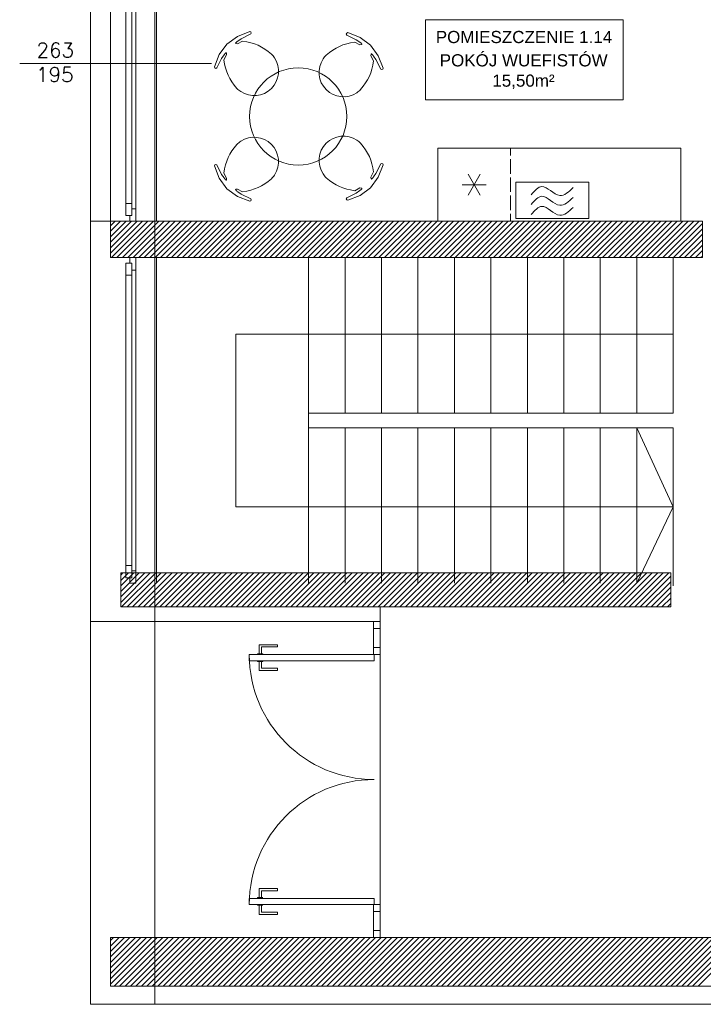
# Model space of a CAD drawing. Header units: millimetres. Extents: x -20020 to 55682, y 3351 to 17623.
# Tile 12 of 49: x -5563 to -5001, y 11095 to 11905. Entities that reach past the tile are written whole.
import ezdxf

# ---------------------------------------------------------------- set-up
doc = ezdxf.new("R2010")
doc.units = ezdxf.units.MM
doc.linetypes.add('ACAD_ISO03W100', pattern=[30, 12, -18])
doc.layers.get('0').update_dxf_attribs({"color": 252, "lineweight": 9})
for name, color, linetype, lineweight in [('ARANŻACJA', 252, 'Continuous', 9), ('ETYKIETY POMIESZCZEŃ', 252, 'Continuous', 9), ('OKNA', 252, 'Continuous', 9), ('OPISY', 252, 'Continuous', 9), ('RZUT DACHU', 252, 'Continuous', 9), ('srednia', 252, 'Continuous', 9), ('ŚCIANY KONSTRUKCYJNE', 252, 'Continuous', 9), ('ŚCIANY WYPEŁNIENIE', 252, 'Continuous', 9)]:
    doc.layers.add(name, color=color, linetype=linetype, lineweight=lineweight)
doc.styles.add('MED_ARIAL_Tabela', font='arial.ttf')
doc.styles.get("Standard").update_dxf_attribs({"font": 'romans.shx', "width": 0.7})

# ---------------------------------------------------------------- blocks, each defined once
blk = doc.blocks.new('krzeslo')
at = {"layer": 'ARANŻACJA'}
for p, q in [((-20.05, -20.05), (-19.67, -23.54)), ((-19.67, -23.54), (-19.12, -26.82)), ((19.67, -23.54), (19.12, -26.82)), ((20.05, -20.05), (19.67, -23.54)), ((-19.12, -26.82), (-18.37, -29.91)), ((-18.37, -29.91), (-17.4, -32.87)), ((18.37, -29.91), (17.4, -32.87)), ((19.12, -26.82), (18.37, -29.91)), ((-17.4, -32.87), (-16.19, -35.74)), ((-16.19, -35.74), (-14.71, -38.58)), ((-14.71, -38.58), (-12.95, -41.42)), ((14.71, -38.58), (12.95, -41.42)), ((16.19, -35.74), (14.71, -38.58)), ((17.4, -32.87), (16.19, -35.74)), ((-20.92, -44.85), (-20.57, -44.02)), ((-20.61, -45.65), (-20.92, -44.85)), ((-10.61, -50), (-20.61, -45.65)), ((-20.57, -44.02), (-19.82, -43.69)), ((-19.82, -43.69), (-11.42, -46.49)), ((-12.95, -41.42), (-10.88, -44.32)), ((-11.42, -46.49), (-8.02, -47.1)), ((-6.34, -45.69), (-10.88, -44.32)), ((-8.02, -47.1), (-7.51, -47.17)), ((-7.51, -47.17), (-7.02, -47.22)), ((-7.02, -47.22), (-6.67, -47.26)), ((-6.67, -47.26), (-6.42, -47.28)), ((-6.42, -47.28), (-6.25, -47.3)), ((-5.47, -46.85), (-6.34, -45.69)), ((-6.25, -47.3), (-6.14, -47.3)), ((-6.14, -47.3), (-6.06, -47.3)), ((-6.06, -47.3), (-5.99, -47.31)), ((-5.99, -47.31), (-5.93, -47.31)), ((-5.93, -47.31), (-5.88, -47.3)), ((-5.88, -47.3), (-5.84, -47.3)), ((-5.84, -47.3), (-5.8, -47.3)), ((-5.8, -47.3), (-5.76, -47.29)), ((-5.76, -47.29), (-5.72, -47.29)), ((-5.72, -47.29), (-5.69, -47.28)), ((-5.69, -47.28), (-5.66, -47.27)), ((-5.66, -47.27), (-5.63, -47.25)), ((-5.63, -47.25), (-5.6, -47.22)), ((-5.6, -47.22), (-5.57, -47.18)), ((-5.57, -47.18), (-5.55, -47.13)), ((-5.55, -47.13), (-5.52, -47.06)), ((-5.52, -47.06), (-5.49, -46.97)), ((-5.49, -46.97), (-5.47, -46.85)), ((6.34, -45.69), (5.47, -46.85)), ((5.47, -46.85), (5.49, -46.97)), ((5.49, -46.97), (5.52, -47.06)), ((5.52, -47.06), (5.55, -47.13)), ((5.55, -47.13), (5.57, -47.18)), ((5.57, -47.18), (5.6, -47.22)), ((5.6, -47.22), (5.63, -47.25)), ((5.63, -47.25), (5.66, -47.27)), ((5.66, -47.27), (5.69, -47.28)), ((5.69, -47.28), (5.72, -47.29)), ((5.72, -47.29), (5.76, -47.29)), ((5.76, -47.29), (5.8, -47.3)), ((5.8, -47.3), (5.84, -47.3)), ((5.84, -47.3), (5.88, -47.3)), ((5.88, -47.3), (5.93, -47.31)), ((5.93, -47.31), (5.99, -47.31)), ((5.99, -47.31), (6.06, -47.3)), ((6.06, -47.3), (6.14, -47.3)), ((6.14, -47.3), (6.25, -47.3)), ((6.25, -47.3), (6.42, -47.28)), ((10.88, -44.32), (6.34, -45.69)), ((6.42, -47.28), (6.67, -47.26)), ((6.67, -47.26), (7.02, -47.22)), ((7.02, -47.22), (7.51, -47.17)), ((7.51, -47.17), (8.02, -47.1)), ((8.02, -47.1), (11.42, -46.49)), ((20.61, -45.65), (10.61, -50)), ((12.95, -41.42), (10.88, -44.32)), ((11.42, -46.49), (19.82, -43.69)), ((19.82, -43.69), (20.57, -44.02)), ((20.57, -44.02), (20.92, -44.85)), ((20.92, -44.85), (20.61, -45.65)), ((0, -51.73), (-10.61, -50)), ((10.61, -50), (0, -51.73))]:
    blk.add_line(p, q, dxfattribs=at)
for start, end in [(11.57111, 168.42889), (168.42889, 180), (360, 11.57111)]:
    blk.add_arc((0, -20.05), 20.05, start, end, dxfattribs=at)

msp = doc.modelspace()

# ---------------------------------------------------------------- linework, layer by layer
for p, q in [((-5272.29, 11410.05), (-5266.79, 11410.05)), ((-5272.29, 11404.28), (-5272.29, 11410.05)), ((-5266.79, 11410.05), (-5266.79, 11404.28)), ((-5266.79, 11404.28), (-5272.29, 11404.28)), ((-5366.5, 11383.48), (-5366.5, 11391)), ((-5366.5, 11391), (-5351.46, 11391)), ((-5364.62, 11383.48), (-5364.62, 11389.12)), ((-5364.62, 11389.12), (-5351.46, 11389.12)), ((-5351.46, 11389.12), (-5351.46, 11391)), ((-5272.29, 11388.62), (-5266.79, 11388.62)), ((-5272.29, 11382.85), (-5272.29, 11388.62)), ((-5266.79, 11388.62), (-5266.79, 11382.85)), ((-5374.58, 11377.84), (-5374.58, 11382.85)), ((-5374.58, 11382.85), (-5271.81, 11382.85)), ((-5271.81, 11377.84), (-5374.58, 11377.84)), ((-5367.75, 11382.85), (-5367.75, 11383.48)), ((-5367.75, 11383.48), (-5363.36, 11383.48)), ((-5367.75, 11377.83), (-5367.75, 11377.21)), ((-5367.75, 11377.21), (-5363.36, 11377.21)), ((-5366.5, 11377.21), (-5366.5, 11369.69)), ((-5364.62, 11377.21), (-5364.62, 11371.57)), ((-5363.36, 11382.85), (-5363.36, 11383.48)), ((-5363.36, 11377.83), (-5363.36, 11377.21)), ((-5266.79, 11382.85), (-5272.29, 11382.85)), ((-5271.81, 11382.85), (-5271.81, 11377.84)), ((-5366.5, 11369.69), (-5351.46, 11369.69)), ((-5364.62, 11371.57), (-5351.46, 11371.57)), ((-5351.46, 11371.57), (-5351.46, 11369.69)), ((-5366.5, 11182.88), (-5366.5, 11190.4)), ((-5366.5, 11190.4), (-5351.46, 11190.4)), ((-5351.46, 11188.52), (-5351.46, 11190.4)), ((-5271.81, 11182.25), (-5374.58, 11182.25)), ((-5374.58, 11182.25), (-5374.58, 11177.24)), ((-5367.75, 11182.26), (-5367.75, 11182.88)), ((-5367.75, 11182.88), (-5363.36, 11182.88)), ((-5364.62, 11182.88), (-5364.62, 11188.52)), ((-5364.62, 11188.52), (-5351.46, 11188.52)), ((-5271.81, 11177.24), (-5271.81, 11182.25)), ((-5374.58, 11177.24), (-5271.81, 11177.24)), ((-5367.75, 11177.24), (-5367.75, 11176.61)), ((-5367.75, 11176.61), (-5363.36, 11176.61)), ((-5366.5, 11176.61), (-5366.5, 11169.09)), ((-5364.62, 11176.61), (-5364.62, 11170.97)), ((-5272.29, 11177.24), (-5266.79, 11177.24)), ((-5272.29, 11171.47), (-5272.29, 11177.24)), ((-5266.79, 11177.24), (-5266.79, 11171.47)), ((-5366.5, 11169.09), (-5351.46, 11169.09)), ((-5364.62, 11170.97), (-5351.46, 11170.97)), ((-5351.46, 11170.97), (-5351.46, 11169.09)), ((-5266.79, 11171.47), (-5272.29, 11171.47)), ((-5272.29, 11155.81), (-5266.79, 11155.81)), ((-5272.29, 11150.05), (-5272.29, 11155.81)), ((-5266.79, 11150.05), (-5272.29, 11150.05)), ((-5266.79, 11155.81), (-5266.79, 11150.05))]:
    msp.add_line(p, q)
at = {"linetype": 'Continuous', "ltscale": 50}
for centre, start, end in [((-5271.81, 11382.85), 180, 270), ((-5271.81, 11177.24), 90, 180)]:
    msp.add_arc(centre, 102.8, start, end, dxfattribs=at)
at = {"layer": 'ARANŻACJA', "linetype": 'ACAD_ISO03W100', "ltscale": 0.5}
for p, q in [((-5159.58, 11799.55), (-5159.58, 11739.55)), ((-5159.58, 11739.55), (-5159.58, 11799.55))]:
    msp.add_line(p, q, dxfattribs=at)
at = {"layer": 'ARANŻACJA'}
for p, q in [((-5194.54, 11778.23), (-5184.63, 11760.86)), ((-5184.63, 11778.23), (-5194.54, 11760.86)), ((-5179.58, 11769.55), (-5199.58, 11769.55)), ((-5130.79, 11739.55), (-5190.79, 11739.55)), ((-5325.79, 11646.55), (-5385.79, 11646.55)), ((-5385.79, 11646.55), (-5385.79, 11504.55)), ((-5025.79, 11646.55), (-5325.79, 11646.55)), ((-5025.79, 11504.55), (-5055.79, 11569.55)), ((-5025.79, 11504.55), (-5385.79, 11504.55)), ((-5055.79, 11441.55), (-5025.79, 11504.55))]:
    msp.add_line(p, q, dxfattribs=at)
at = {"layer": 'ARANŻACJA', "ltscale": 10}
msp.add_lwpolyline([(-5219.58, 11739.55), (-5219.58, 11799.55), (-5019.58, 11799.55), (-5019.58, 11739.55)], dxfattribs=at)
msp.add_lwpolyline([(-5155.17, 11741.72), (-5095.17, 11741.72), (-5095.17, 11771.72), (-5155.17, 11771.72)], close=True, dxfattribs=at)
at = {"layer": 'ARANŻACJA'}
msp.add_circle((-5334.32, 11825.72), 40, dxfattribs=at)
for points in [[(-5142.55, 11761.32), (-5134.01, 11768.03), (-5119.23, 11760.66), (-5108.13, 11767.17)], [(-5142.55, 11753.28), (-5134.01, 11759.99), (-5119.23, 11752.62), (-5108.13, 11759.14)], [(-5142.55, 11745), (-5134.01, 11751.71), (-5119.23, 11744.34), (-5108.13, 11750.86)]]:
    msp.add_spline(points, degree=3, dxfattribs=at)
at = {"layer": 'ETYKIETY POMIESZCZEŃ'}
for p, q in [((-5229.64, 11905.13), (-5229.64, 11839.35)), ((-5067.09, 11905.13), (-5229.64, 11905.13)), ((-5067.09, 11839.35), (-5067.09, 11905.13)), ((-5229.64, 11839.35), (-5067.09, 11839.35))]:
    msp.add_line(p, q, dxfattribs=at)
at = {"layer": 'OKNA'}
for p, q in [((-5467.79, 11993.94), (-5467.79, 11746.29)), ((-5476.29, 11988.02), (-5476.29, 11750.57)), ((-5471.29, 11988.02), (-5471.29, 11750.57)), ((-5563.47, 11869.3), (-5405.67, 11869.3)), ((-5471.29, 11754.07), (-5476.29, 11754.07)), ((-5476.29, 11754.07), (-5476.29, 11744.15)), ((-5471.29, 11744.15), (-5471.29, 11754.07)), ((-5467.79, 11749.79), (-5471.29, 11749.79)), ((-5467.79, 11739.55), (-5467.79, 11749.79)), ((-5476.29, 11744.15), (-5471.29, 11744.15)), ((-5472.79, 11744.15), (-5472.79, 11739.55)), ((-5472.79, 11739.55), (-5467.79, 11739.55)), ((-5472.79, 11704.94), (-5472.79, 11709.55)), ((-5472.79, 11709.55), (-5467.79, 11709.55)), ((-5467.79, 11709.55), (-5467.79, 11699.3)), ((-5476.29, 11695.02), (-5476.29, 11704.94)), ((-5476.29, 11704.94), (-5471.29, 11704.94)), ((-5471.29, 11704.94), (-5471.29, 11695.02)), ((-5467.79, 11704.94), (-5467.79, 11441.55)), ((-5476.29, 11699.02), (-5476.29, 11456.07)), ((-5471.29, 11695.02), (-5476.29, 11695.02)), ((-5467.79, 11699.3), (-5471.29, 11699.3)), ((-5471.29, 11699.02), (-5471.29, 11456.07)), ((-5471.29, 11456.07), (-5476.29, 11456.07)), ((-5476.29, 11456.07), (-5476.29, 11446.15)), ((-5471.29, 11446.15), (-5471.29, 11456.07)), ((-5467.79, 11451.79), (-5471.29, 11451.79)), ((-5467.79, 11441.55), (-5467.79, 11451.79)), ((-5476.29, 11446.15), (-5471.29, 11446.15)), ((-5472.79, 11446.15), (-5472.79, 11441.55)), ((-5472.79, 11441.55), (-5467.79, 11441.55)), ((-5272.29, 11382.85), (-5272.29, 11410.05)), ((-5272.29, 11410.05), (-5266.79, 11410.05)), ((-5266.79, 11410.05), (-5266.79, 11382.85)), ((-5272.29, 11280.04), (-5272.29, 11280.05)), ((-5272.29, 11150.05), (-5272.29, 11175.24)), ((-5266.79, 11175.24), (-5266.79, 11150.05)), ((-5266.79, 11150.05), (-5272.29, 11150.05))]:
    msp.add_line(p, q, dxfattribs=at)
at = {"layer": 'RZUT DACHU'}
for points in [[(-4885.12, 12055.55), (-5505.29, 12055.55), (-5505.29, 12000.55), (-5505.29, 12000.55), (-5505.29, 11110.05), (-5505.29, 11095.05), (-1120.25, 11095.05)], [(-5452.29, 12055.55), (-5452.29, 12002.55), (-5452.29, 11095.05)], [(-5488.79, 11739.55), (-5505.29, 11739.55)]]:
    msp.add_lwpolyline(points, dxfattribs=at)
at = {"layer": 'srednia'}
for p, q in [((-5488.79, 11739.55), (-5488.79, 12002.55)), ((-5450.79, 11739.55), (-5450.79, 12002.55)), ((-5450.79, 11441.55), (-5450.79, 11709.55)), ((-5325.79, 11709.55), (-5325.79, 11581.55)), ((-5295.79, 11709.55), (-5295.79, 11581.55)), ((-5265.79, 11709.55), (-5265.79, 11581.55)), ((-5235.79, 11709.55), (-5235.79, 11581.55)), ((-5205.79, 11709.55), (-5205.79, 11581.55)), ((-5175.79, 11709.55), (-5175.79, 11581.55)), ((-5145.79, 11709.55), (-5145.79, 11581.55)), ((-5115.79, 11709.55), (-5115.79, 11581.55)), ((-5085.79, 11709.55), (-5085.79, 11581.55)), ((-5055.79, 11709.55), (-5055.79, 11581.55)), ((-5025.79, 11581.55), (-5025.79, 11709.55)), ((-5325.79, 11581.55), (-5295.79, 11581.55)), ((-5325.79, 11569.55), (-5325.79, 11581.55)), ((-5295.79, 11581.55), (-5265.79, 11581.55)), ((-5265.79, 11581.55), (-5235.79, 11581.55)), ((-5235.79, 11581.55), (-5205.79, 11581.55)), ((-5205.79, 11581.55), (-5175.79, 11581.55)), ((-5175.79, 11581.55), (-5145.79, 11581.55)), ((-5145.79, 11581.55), (-5115.79, 11581.55)), ((-5115.79, 11581.55), (-5085.79, 11581.55)), ((-5085.79, 11581.55), (-5055.79, 11581.55)), ((-5055.79, 11581.55), (-5025.79, 11581.55)), ((-5325.79, 11441.55), (-5325.79, 11569.55)), ((-5325.79, 11569.55), (-5295.79, 11569.55)), ((-5295.79, 11441.55), (-5295.79, 11569.55)), ((-5295.79, 11569.55), (-5265.79, 11569.55)), ((-5265.79, 11441.55), (-5265.79, 11569.55)), ((-5265.79, 11569.55), (-5235.79, 11569.55)), ((-5235.79, 11441.55), (-5235.79, 11569.55)), ((-5235.79, 11569.55), (-5205.79, 11569.55)), ((-5205.79, 11441.55), (-5205.79, 11569.55)), ((-5205.79, 11569.55), (-5175.79, 11569.55)), ((-5175.79, 11441.55), (-5175.79, 11569.55)), ((-5175.79, 11569.55), (-5145.79, 11569.55)), ((-5145.79, 11441.55), (-5145.79, 11569.55)), ((-5145.79, 11569.55), (-5115.79, 11569.55)), ((-5115.79, 11441.55), (-5115.79, 11569.55)), ((-5115.79, 11569.55), (-5085.79, 11569.55)), ((-5085.79, 11441.55), (-5085.79, 11569.55)), ((-5085.79, 11569.55), (-5055.79, 11569.55)), ((-5055.79, 11441.55), (-5055.79, 11569.55)), ((-5055.79, 11569.55), (-5025.79, 11569.55)), ((-5025.79, 11569.55), (-5025.79, 11439.55))]:
    msp.add_line(p, q, dxfattribs=at)
for points in [[(-5272.29, 11410.05), (-5505.29, 11410.05), (-5505.29, 12020.81)], [(-4863.79, 11150.05), (-5266.79, 11150.05), (-5266.79, 11422.05), (-5027.79, 11422.05), (-5027.79, 11450.05), (-5464.79, 11450.05)]]:
    msp.add_lwpolyline(points, dxfattribs=at)
at = {"layer": 'ŚCIANY KONSTRUKCYJNE'}
for p, q in [((-5001.79, 11739.55), (-5488.79, 11739.55)), ((-5488.79, 11739.55), (-5488.79, 11709.55)), ((-5001.79, 11709.55), (-5001.79, 11739.55)), ((-5001.79, 11709.55), (-5488.79, 11709.55)), ((-5480.29, 11450.05), (-5027.79, 11450.05)), ((-5480.29, 11422.05), (-5480.29, 11450.05)), ((-5027.79, 11450.05), (-5027.79, 11422.05)), ((-5027.79, 11422.05), (-5480.29, 11422.05)), ((-5488.79, 11150.05), (-4816.79, 11150.05)), ((-5488.79, 11110.05), (-5488.79, 11150.05)), ((-4816.79, 11110.05), (-5488.79, 11110.05))]:
    msp.add_line(p, q, dxfattribs=at)
at = {"layer": 'ŚCIANY WYPEŁNIENIE', "linetype": 'Continuous'}
for p, q in [((-5488.79, 11735.66), (-5484.91, 11739.55)), ((-5488.79, 11731.17), (-5480.42, 11739.55)), ((-5488.79, 11726.68), (-5475.93, 11739.55)), ((-5488.79, 11722.19), (-5471.44, 11739.55)), ((-5488.79, 11717.7), (-5466.95, 11739.55)), ((-5488.79, 11713.21), (-5462.46, 11739.55)), ((-5487.97, 11709.55), (-5457.97, 11739.55)), ((-5483.48, 11709.55), (-5453.48, 11739.55)), ((-5478.99, 11709.55), (-5448.99, 11739.55)), ((-5474.5, 11709.55), (-5444.5, 11739.55)), ((-5470.01, 11709.55), (-5440.01, 11739.55)), ((-5465.52, 11709.55), (-5435.52, 11739.55)), ((-5461.03, 11709.55), (-5431.03, 11739.55)), ((-5456.54, 11709.55), (-5426.54, 11739.55)), ((-5452.05, 11709.55), (-5422.05, 11739.55)), ((-5447.56, 11709.55), (-5417.56, 11739.55)), ((-5443.07, 11709.55), (-5413.07, 11739.55)), ((-5438.58, 11709.55), (-5408.58, 11739.55)), ((-5434.09, 11709.55), (-5404.09, 11739.55)), ((-5429.6, 11709.55), (-5399.6, 11739.55)), ((-5425.11, 11709.55), (-5395.11, 11739.55)), ((-5420.62, 11709.55), (-5390.62, 11739.55)), ((-5416.13, 11709.55), (-5386.13, 11739.55)), ((-5411.64, 11709.55), (-5381.64, 11739.55)), ((-5407.15, 11709.55), (-5377.15, 11739.55)), ((-5402.66, 11709.55), (-5372.66, 11739.55)), ((-5398.17, 11709.55), (-5368.17, 11739.55)), ((-5393.68, 11709.55), (-5363.68, 11739.55)), ((-5389.19, 11709.55), (-5359.19, 11739.55)), ((-5384.7, 11709.55), (-5354.7, 11739.55)), ((-5380.21, 11709.55), (-5350.21, 11739.55)), ((-5375.72, 11709.55), (-5345.72, 11739.55)), ((-5371.23, 11709.55), (-5341.23, 11739.55)), ((-5366.74, 11709.55), (-5336.74, 11739.55)), ((-5362.25, 11709.55), (-5332.25, 11739.55)), ((-5357.76, 11709.55), (-5327.76, 11739.55)), ((-5353.27, 11709.55), (-5323.27, 11739.55)), ((-5348.78, 11709.55), (-5318.78, 11739.55)), ((-5344.29, 11709.55), (-5314.29, 11739.55)), ((-5339.8, 11709.55), (-5309.8, 11739.55)), ((-5335.31, 11709.55), (-5305.31, 11739.55)), ((-5330.82, 11709.55), (-5300.82, 11739.55)), ((-5326.33, 11709.55), (-5296.33, 11739.55)), ((-5321.84, 11709.55), (-5291.84, 11739.55)), ((-5317.35, 11709.55), (-5287.35, 11739.55)), ((-5312.86, 11709.55), (-5282.86, 11739.55)), ((-5308.36, 11709.55), (-5278.36, 11739.55)), ((-5303.87, 11709.55), (-5273.87, 11739.55)), ((-5299.38, 11709.55), (-5269.38, 11739.55)), ((-5294.89, 11709.55), (-5264.89, 11739.55)), ((-5290.4, 11709.55), (-5260.4, 11739.55)), ((-5285.91, 11709.55), (-5255.91, 11739.55)), ((-5281.42, 11709.55), (-5251.42, 11739.55)), ((-5276.93, 11709.55), (-5246.93, 11739.55)), ((-5272.44, 11709.55), (-5242.44, 11739.55)), ((-5267.95, 11709.55), (-5237.95, 11739.55)), ((-5263.46, 11709.55), (-5233.46, 11739.55)), ((-5258.97, 11709.55), (-5228.97, 11739.55)), ((-5254.48, 11709.55), (-5224.48, 11739.55)), ((-5249.99, 11709.55), (-5219.99, 11739.55)), ((-5245.5, 11709.55), (-5215.5, 11739.55)), ((-5241.01, 11709.55), (-5211.01, 11739.55)), ((-5236.52, 11709.55), (-5206.52, 11739.55)), ((-5232.03, 11709.55), (-5202.03, 11739.55)), ((-5227.54, 11709.55), (-5197.54, 11739.55)), ((-5223.05, 11709.55), (-5193.05, 11739.55)), ((-5218.56, 11709.55), (-5188.56, 11739.55)), ((-5214.07, 11709.55), (-5184.07, 11739.55)), ((-5209.58, 11709.55), (-5179.58, 11739.55)), ((-5205.09, 11709.55), (-5175.09, 11739.55)), ((-5200.6, 11709.55), (-5170.6, 11739.55)), ((-5196.11, 11709.55), (-5166.11, 11739.55)), ((-5191.62, 11709.55), (-5161.62, 11739.55)), ((-5187.13, 11709.55), (-5157.13, 11739.55)), ((-5182.64, 11709.55), (-5152.64, 11739.55)), ((-5178.15, 11709.55), (-5148.15, 11739.55)), ((-5173.66, 11709.55), (-5143.66, 11739.55)), ((-5169.17, 11709.55), (-5139.17, 11739.55)), ((-5164.68, 11709.55), (-5134.68, 11739.55)), ((-5160.19, 11709.55), (-5130.19, 11739.55)), ((-5155.7, 11709.55), (-5125.7, 11739.55)), ((-5151.21, 11709.55), (-5121.21, 11739.55)), ((-5146.72, 11709.55), (-5116.72, 11739.55)), ((-5142.23, 11709.55), (-5112.23, 11739.55)), ((-5137.74, 11709.55), (-5107.74, 11739.55)), ((-5133.25, 11709.55), (-5103.25, 11739.55)), ((-5128.76, 11709.55), (-5098.76, 11739.55)), ((-5124.27, 11709.55), (-5094.27, 11739.55)), ((-5119.78, 11709.55), (-5089.78, 11739.55)), ((-5115.29, 11709.55), (-5085.29, 11739.55)), ((-5110.8, 11709.55), (-5080.8, 11739.55)), ((-5106.31, 11709.55), (-5076.31, 11739.55)), ((-5101.82, 11709.55), (-5071.82, 11739.55)), ((-5097.33, 11709.55), (-5067.33, 11739.55)), ((-5092.84, 11709.55), (-5062.84, 11739.55)), ((-5088.35, 11709.55), (-5058.35, 11739.55)), ((-5083.86, 11709.55), (-5053.86, 11739.55)), ((-5079.37, 11709.55), (-5049.37, 11739.55)), ((-5074.88, 11709.55), (-5044.88, 11739.55)), ((-5070.39, 11709.55), (-5040.39, 11739.55)), ((-5065.9, 11709.55), (-5035.9, 11739.55)), ((-5061.41, 11709.55), (-5031.41, 11739.55)), ((-5056.92, 11709.55), (-5026.92, 11739.55)), ((-5052.43, 11709.55), (-5022.43, 11739.55)), ((-5047.94, 11709.55), (-5017.94, 11739.55)), ((-5043.45, 11709.55), (-5013.45, 11739.55)), ((-5038.96, 11709.55), (-5008.96, 11739.55)), ((-5034.47, 11709.55), (-5004.47, 11739.55)), ((-5029.98, 11709.55), (-5001.79, 11737.73)), ((-5025.49, 11709.55), (-5001.79, 11733.24)), ((-5021, 11709.55), (-5001.79, 11728.75)), ((-5016.51, 11709.55), (-5001.79, 11724.26)), ((-5012.02, 11709.55), (-5001.79, 11719.77)), ((-5007.53, 11709.55), (-5001.79, 11715.28)), ((-5003.04, 11709.55), (-5001.79, 11710.79)), ((-5480.29, 11448.29), (-5478.54, 11450.05)), ((-5480.29, 11443.8), (-5474.05, 11450.05)), ((-5480.29, 11439.31), (-5469.56, 11450.05)), ((-5480.29, 11434.82), (-5465.07, 11450.05)), ((-5480.29, 11430.33), (-5460.58, 11450.05)), ((-5480.29, 11425.84), (-5456.09, 11450.05)), ((-5479.6, 11422.05), (-5451.6, 11450.05)), ((-5475.11, 11422.05), (-5447.11, 11450.05)), ((-5470.62, 11422.05), (-5442.62, 11450.05)), ((-5466.13, 11422.05), (-5438.13, 11450.05)), ((-5461.64, 11422.05), (-5433.64, 11450.05)), ((-5457.15, 11422.05), (-5429.15, 11450.05)), ((-5452.66, 11422.05), (-5424.66, 11450.05)), ((-5448.17, 11422.05), (-5420.17, 11450.05)), ((-5443.68, 11422.05), (-5415.68, 11450.05)), ((-5439.19, 11422.05), (-5411.19, 11450.05)), ((-5434.7, 11422.05), (-5406.7, 11450.05)), ((-5430.21, 11422.05), (-5402.21, 11450.05)), ((-5425.72, 11422.05), (-5397.72, 11450.05)), ((-5421.23, 11422.05), (-5393.23, 11450.05)), ((-5416.74, 11422.05), (-5388.74, 11450.05)), ((-5412.25, 11422.05), (-5384.25, 11450.05)), ((-5407.76, 11422.05), (-5379.76, 11450.05)), ((-5403.27, 11422.05), (-5375.27, 11450.05)), ((-5398.78, 11422.05), (-5370.78, 11450.05)), ((-5394.29, 11422.05), (-5366.29, 11450.05)), ((-5389.8, 11422.05), (-5361.8, 11450.05)), ((-5385.31, 11422.05), (-5357.31, 11450.05)), ((-5380.82, 11422.05), (-5352.82, 11450.05)), ((-5376.33, 11422.05), (-5348.33, 11450.05)), ((-5371.84, 11422.05), (-5343.84, 11450.05)), ((-5367.35, 11422.05), (-5339.35, 11450.05)), ((-5362.86, 11422.05), (-5334.86, 11450.05)), ((-5358.37, 11422.05), (-5330.37, 11450.05)), ((-5353.88, 11422.05), (-5325.88, 11450.05)), ((-5349.39, 11422.05), (-5321.39, 11450.05)), ((-5344.9, 11422.05), (-5316.9, 11450.05)), ((-5340.41, 11422.05), (-5312.41, 11450.05)), ((-5335.92, 11422.05), (-5307.92, 11450.05)), ((-5331.43, 11422.05), (-5303.43, 11450.05)), ((-5326.94, 11422.05), (-5298.94, 11450.05)), ((-5322.45, 11422.05), (-5294.45, 11450.05)), ((-5317.96, 11422.05), (-5289.96, 11450.05)), ((-5313.47, 11422.05), (-5285.47, 11450.05)), ((-5308.98, 11422.05), (-5280.98, 11450.05)), ((-5304.49, 11422.05), (-5276.49, 11450.05)), ((-5300, 11422.05), (-5272, 11450.05)), ((-5295.51, 11422.05), (-5267.51, 11450.05)), ((-5291.02, 11422.05), (-5263.02, 11450.05)), ((-5286.53, 11422.05), (-5258.53, 11450.05)), ((-5282.04, 11422.05), (-5254.04, 11450.05)), ((-5277.55, 11422.05), (-5249.55, 11450.05)), ((-5273.06, 11422.05), (-5245.06, 11450.05)), ((-5268.57, 11422.05), (-5240.57, 11450.05)), ((-5264.08, 11422.05), (-5236.08, 11450.05)), ((-5259.59, 11422.05), (-5231.59, 11450.05)), ((-5255.1, 11422.05), (-5227.1, 11450.05)), ((-5250.61, 11422.05), (-5222.61, 11450.05)), ((-5246.12, 11422.05), (-5218.12, 11450.05)), ((-5241.63, 11422.05), (-5213.63, 11450.05)), ((-5237.13, 11422.05), (-5209.13, 11450.05)), ((-5232.64, 11422.05), (-5204.64, 11450.05)), ((-5228.15, 11422.05), (-5200.15, 11450.05)), ((-5223.66, 11422.05), (-5195.66, 11450.05)), ((-5219.17, 11422.05), (-5191.17, 11450.05)), ((-5214.68, 11422.05), (-5186.68, 11450.05)), ((-5210.19, 11422.05), (-5182.19, 11450.05)), ((-5205.7, 11422.05), (-5177.7, 11450.05)), ((-5201.21, 11422.05), (-5173.21, 11450.05)), ((-5196.72, 11422.05), (-5168.72, 11450.05)), ((-5192.23, 11422.05), (-5164.23, 11450.05)), ((-5187.74, 11422.05), (-5159.74, 11450.05)), ((-5183.25, 11422.05), (-5155.25, 11450.05)), ((-5178.76, 11422.05), (-5150.76, 11450.05)), ((-5174.27, 11422.05), (-5146.27, 11450.05)), ((-5169.78, 11422.05), (-5141.78, 11450.05)), ((-5165.29, 11422.05), (-5137.29, 11450.05)), ((-5160.8, 11422.05), (-5132.8, 11450.05)), ((-5156.31, 11422.05), (-5128.31, 11450.05)), ((-5151.82, 11422.05), (-5123.82, 11450.05)), ((-5147.33, 11422.05), (-5119.33, 11450.05)), ((-5142.84, 11422.05), (-5114.84, 11450.05)), ((-5138.35, 11422.05), (-5110.35, 11450.05)), ((-5133.86, 11422.05), (-5105.86, 11450.05)), ((-5129.37, 11422.05), (-5101.37, 11450.05)), ((-5124.88, 11422.05), (-5096.88, 11450.05)), ((-5120.39, 11422.05), (-5092.39, 11450.05)), ((-5115.9, 11422.05), (-5087.9, 11450.05)), ((-5111.41, 11422.05), (-5083.41, 11450.05)), ((-5106.92, 11422.05), (-5078.92, 11450.05)), ((-5102.43, 11422.05), (-5074.43, 11450.05)), ((-5097.94, 11422.05), (-5069.94, 11450.05)), ((-5093.45, 11422.05), (-5065.45, 11450.05)), ((-5088.96, 11422.05), (-5060.96, 11450.05)), ((-5084.47, 11422.05), (-5056.47, 11450.05)), ((-5079.98, 11422.05), (-5051.98, 11450.05)), ((-5075.49, 11422.05), (-5047.49, 11450.05)), ((-5071, 11422.05), (-5043, 11450.05)), ((-5066.51, 11422.05), (-5038.51, 11450.05)), ((-5062.02, 11422.05), (-5034.02, 11450.05)), ((-5057.53, 11422.05), (-5029.53, 11450.05)), ((-5053.04, 11422.05), (-5027.79, 11447.29)), ((-5048.55, 11422.05), (-5027.79, 11442.8)), ((-5044.06, 11422.05), (-5027.79, 11438.31)), ((-5039.57, 11422.05), (-5027.79, 11433.82)), ((-5035.08, 11422.05), (-5027.79, 11429.33)), ((-5030.59, 11422.05), (-5027.79, 11424.84)), ((-5488.79, 11147.45), (-5486.2, 11150.05)), ((-5488.79, 11142.96), (-5481.71, 11150.05)), ((-5488.79, 11138.47), (-5477.22, 11150.05)), ((-5488.79, 11133.98), (-5472.73, 11150.05)), ((-5488.79, 11129.49), (-5468.24, 11150.05)), ((-5488.79, 11125), (-5463.75, 11150.05)), ((-5488.79, 11120.51), (-5459.26, 11150.05)), ((-5488.79, 11116.02), (-5454.77, 11150.05)), ((-5488.79, 11111.53), (-5450.28, 11150.05)), ((-5485.79, 11110.05), (-5445.79, 11150.05)), ((-5481.3, 11110.05), (-5441.3, 11150.05)), ((-5476.81, 11110.05), (-5436.81, 11150.05)), ((-5472.32, 11110.05), (-5432.32, 11150.05)), ((-5467.83, 11110.05), (-5427.83, 11150.05)), ((-5463.34, 11110.05), (-5423.34, 11150.05)), ((-5458.85, 11110.05), (-5418.85, 11150.05)), ((-5454.36, 11110.05), (-5414.36, 11150.05)), ((-5449.87, 11110.05), (-5409.87, 11150.05)), ((-5445.38, 11110.05), (-5405.38, 11150.05)), ((-5440.89, 11110.05), (-5400.89, 11150.05)), ((-5436.4, 11110.05), (-5396.4, 11150.05)), ((-5431.91, 11110.05), (-5391.91, 11150.05)), ((-5427.42, 11110.05), (-5387.42, 11150.05)), ((-5422.93, 11110.05), (-5382.93, 11150.05)), ((-5418.44, 11110.05), (-5378.44, 11150.05)), ((-5413.95, 11110.05), (-5373.95, 11150.05)), ((-5409.46, 11110.05), (-5369.46, 11150.05)), ((-5404.97, 11110.05), (-5364.97, 11150.05)), ((-5400.48, 11110.05), (-5360.48, 11150.05)), ((-5395.99, 11110.05), (-5355.99, 11150.05)), ((-5391.5, 11110.05), (-5351.5, 11150.05)), ((-5387.01, 11110.05), (-5347.01, 11150.05)), ((-5382.52, 11110.05), (-5342.52, 11150.05)), ((-5378.03, 11110.05), (-5338.03, 11150.05)), ((-5373.54, 11110.05), (-5333.54, 11150.05)), ((-5369.05, 11110.05), (-5329.05, 11150.05)), ((-5364.56, 11110.05), (-5324.56, 11150.05)), ((-5360.07, 11110.05), (-5320.07, 11150.05)), ((-5355.58, 11110.05), (-5315.58, 11150.05)), ((-5351.09, 11110.05), (-5311.09, 11150.05)), ((-5346.6, 11110.05), (-5306.6, 11150.05)), ((-5342.11, 11110.05), (-5302.11, 11150.05)), ((-5337.62, 11110.05), (-5297.62, 11150.05)), ((-5333.13, 11110.05), (-5293.13, 11150.05)), ((-5328.64, 11110.05), (-5288.64, 11150.05)), ((-5324.15, 11110.05), (-5284.15, 11150.05)), ((-5319.66, 11110.05), (-5279.66, 11150.05)), ((-5315.17, 11110.05), (-5275.17, 11150.05)), ((-5310.68, 11110.05), (-5270.68, 11150.05)), ((-5306.19, 11110.05), (-5266.19, 11150.05)), ((-5301.7, 11110.05), (-5261.7, 11150.05)), ((-5297.21, 11110.05), (-5257.21, 11150.05)), ((-5292.72, 11110.05), (-5252.72, 11150.05)), ((-5288.23, 11110.05), (-5248.23, 11150.05)), ((-5283.74, 11110.05), (-5243.74, 11150.05)), ((-5279.25, 11110.05), (-5239.25, 11150.05)), ((-5274.76, 11110.05), (-5234.76, 11150.05)), ((-5270.27, 11110.05), (-5230.27, 11150.05)), ((-5265.78, 11110.05), (-5225.78, 11150.05)), ((-5261.29, 11110.05), (-5221.29, 11150.05)), ((-5256.8, 11110.05), (-5216.8, 11150.05)), ((-5252.31, 11110.05), (-5212.31, 11150.05)), ((-5247.82, 11110.05), (-5207.82, 11150.05)), ((-5243.33, 11110.05), (-5203.33, 11150.05)), ((-5238.84, 11110.05), (-5198.84, 11150.05)), ((-5234.35, 11110.05), (-5194.35, 11150.05)), ((-5229.86, 11110.05), (-5189.86, 11150.05)), ((-5225.37, 11110.05), (-5185.37, 11150.05)), ((-5220.88, 11110.05), (-5180.88, 11150.05)), ((-5216.39, 11110.05), (-5176.39, 11150.05)), ((-5211.9, 11110.05), (-5171.9, 11150.05)), ((-5207.4, 11110.05), (-5167.4, 11150.05)), ((-5202.91, 11110.05), (-5162.91, 11150.05)), ((-5198.42, 11110.05), (-5158.42, 11150.05)), ((-5193.93, 11110.05), (-5153.93, 11150.05)), ((-5189.44, 11110.05), (-5149.44, 11150.05)), ((-5184.95, 11110.05), (-5144.95, 11150.05)), ((-5180.46, 11110.05), (-5140.46, 11150.05)), ((-5175.97, 11110.05), (-5135.97, 11150.05)), ((-5171.48, 11110.05), (-5131.48, 11150.05)), ((-5166.99, 11110.05), (-5126.99, 11150.05)), ((-5162.5, 11110.05), (-5122.5, 11150.05)), ((-5158.01, 11110.05), (-5118.01, 11150.05)), ((-5153.52, 11110.05), (-5113.52, 11150.05)), ((-5149.03, 11110.05), (-5109.03, 11150.05)), ((-5144.54, 11110.05), (-5104.54, 11150.05)), ((-5140.05, 11110.05), (-5100.05, 11150.05)), ((-5135.56, 11110.05), (-5095.56, 11150.05)), ((-5131.07, 11110.05), (-5091.07, 11150.05)), ((-5126.58, 11110.05), (-5086.58, 11150.05)), ((-5122.09, 11110.05), (-5082.09, 11150.05)), ((-5117.6, 11110.05), (-5077.6, 11150.05)), ((-5113.11, 11110.05), (-5073.11, 11150.05)), ((-5108.62, 11110.05), (-5068.62, 11150.05)), ((-5104.13, 11110.05), (-5064.13, 11150.05)), ((-5099.64, 11110.05), (-5059.64, 11150.05)), ((-5095.15, 11110.05), (-5055.15, 11150.05)), ((-5090.66, 11110.05), (-5050.66, 11150.05)), ((-5086.17, 11110.05), (-5046.17, 11150.05)), ((-5081.68, 11110.05), (-5041.68, 11150.05)), ((-5077.19, 11110.05), (-5037.19, 11150.05)), ((-5072.7, 11110.05), (-5032.7, 11150.05)), ((-5068.21, 11110.05), (-5028.21, 11150.05)), ((-5063.72, 11110.05), (-5023.72, 11150.05)), ((-5059.23, 11110.05), (-5019.23, 11150.05)), ((-5054.74, 11110.05), (-5014.74, 11150.05)), ((-5050.25, 11110.05), (-5010.25, 11150.05)), ((-5045.76, 11110.05), (-5005.76, 11150.05)), ((-5041.27, 11110.05), (-5001.27, 11150.05)), ((-5036.78, 11110.05), (-4996.78, 11150.05)), ((-5032.29, 11110.05), (-4992.29, 11150.05)), ((-5027.8, 11110.05), (-4987.8, 11150.05)), ((-5023.31, 11110.05), (-4983.31, 11150.05)), ((-5018.82, 11110.05), (-4978.82, 11150.05)), ((-5014.33, 11110.05), (-4974.33, 11150.05)), ((-5009.84, 11110.05), (-4969.84, 11150.05)), ((-5005.35, 11110.05), (-4965.35, 11150.05))]:
    msp.add_line(p, q, dxfattribs=at)

# ---------------------------------------------------------------- block references
at = {"layer": 'ŚCIANY WYPEŁNIENIE', "xscale": -1}
for p, rotation in [((-5356.41, 11848.71), 225), ((-5311.34, 11847.81), 134.9999999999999)]:
    msp.add_blockref('krzeslo', p, dxfattribs=dict(at, rotation=rotation))
at = {"layer": 'ŚCIANY WYPEŁNIENIE'}
for p, rotation in [((-5356.41, 11802.74), 315), ((-5311.34, 11803.64), 45)]:
    msp.add_blockref('krzeslo', p, dxfattribs=dict(at, rotation=rotation))

# ---------------------------------------------------------------- texts
at = {"layer": 'ETYKIETY POMIESZCZEŃ', "style": 'MED_ARIAL_Tabela'}
for s, p in [('POMIESZCZENIE 1.14', (-5221.15, 11886.09)), ('POKÓJ WUEFISTÓW', (-5217.9, 11866.9)), ('15,50m²', (-5174.63, 11850.19))]:
    msp.add_text(s, height=10, dxfattribs=at).set_placement(p)
at = {"layer": 'OPISY'}
for s, p in [('263', (-5549.64, 11874.3)), ('195', (-5549.97, 11854.2))]:
    msp.add_text(s, height=12, dxfattribs=at).set_placement(p)

doc.saveas('drawing.dxf')
